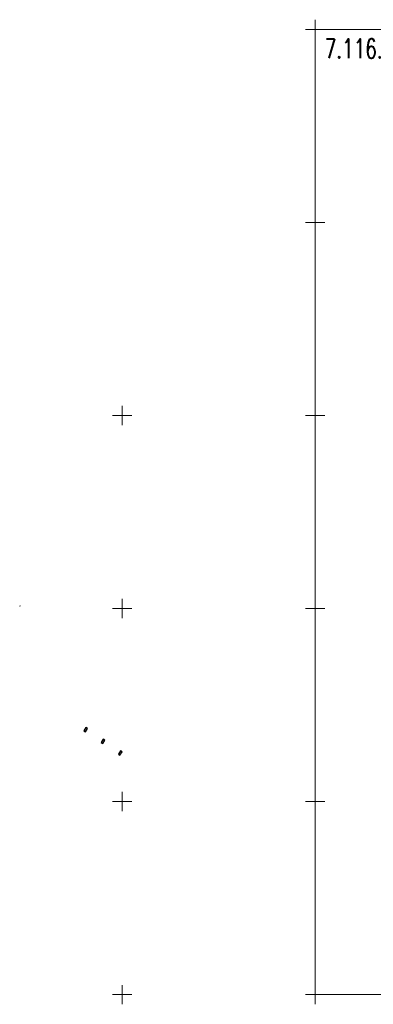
# Model space of a CAD drawing. Header units: metres. Extents: x 7419523 to 7420002, y 5501748 to 5502002.
# Tile 1 of 31: x 7419523 to 7419615, y 5501748 to 5502002. Entities that reach past the tile are written whole.
import ezdxf
from ezdxf.enums import TextEntityAlignment as Align

# ---------------------------------------------------------------- set-up
doc = ezdxf.new("R2010")
doc.units = ezdxf.units.M
doc.header["$MEASUREMENT"] = 0
doc.linetypes.add('1', pattern=[0])
doc.layers.get('0').update_dxf_attribs({"color": 250, "linetype": 'CONTINUOUS', "lineweight": 100})
for name, color, linetype, lineweight in [('Instalpoint Linia SN', 1, 'CONTINUOUS', 30), ('Podzial_sekcyjny_godla', 7, 'CONTINUOUS', 0), ('Podzial_sekcyjny_krzyze', 7, '1', 0), ('Podzial_sekcyjny_podstawowy', 7, '1', 0), ('Punkty', 7, 'CONTINUOUS', 18)]:
    doc.layers.add(name, color=color, linetype=linetype, lineweight=lineweight)
doc.layers.add('PARSI', color=7, linetype='CONTINUOUS', lineweight=20, true_color=0x0a0909)
doc.styles.get("Standard").update_dxf_attribs({"font": 'Simplex.SHX', "width": 0.75})

# ---------------------------------------------------------------- blocks, each defined once
blk = doc.blocks.new('EGBP04_03')
at = {"linetype": 'Continuous'}
blk.add_circle((0, 0), 0.045, dxfattribs=at)
blk = doc.blocks.new('mzsk01')
at = {"layer": 'PARSI'}
for p, q in [((5, 0), (-5, 0)), ((0, -5), (0, 5))]:
    blk.add_line(p, q, dxfattribs=at)

msp = doc.modelspace()

# ---------------------------------------------------------------- linework, layer by layer
at = {"layer": 'Instalpoint Linia SN', "color": 1, "linetype": 'ByBlock'}
for points in [[(7419540.09466, 5501818.34262), (7419540.50954, 5501818.06356), (7419541.06766, 5501818.89332), (7419540.65278, 5501819.17238)], [(7419544.57537, 5501815.32878), (7419544.99025, 5501815.04972), (7419545.54837, 5501815.87948), (7419545.13349, 5501816.15854)], [(7419549.05608, 5501812.31494), (7419549.47096, 5501812.03588), (7419550.02908, 5501812.86564), (7419549.6142, 5501813.1447)]]:
    msp.add_lwpolyline(points, close=True, dxfattribs=at)
at = {"layer": 'Podzial_sekcyjny_krzyze', "color": 7}
for p, q in [((7419600, 5501997.5), (7419600, 5502002.5)), ((7419597.5, 5502000), (7419602.5, 5502000)), ((7419600, 5501947.5), (7419600, 5501952.5)), ((7419597.5, 5501950), (7419602.5, 5501950)), ((7419600, 5501897.5), (7419600, 5501902.5)), ((7419597.5, 5501900), (7419602.5, 5501900)), ((7419600, 5501847.5), (7419600, 5501852.5)), ((7419597.5, 5501850), (7419602.5, 5501850)), ((7419600, 5501797.5), (7419600, 5501802.5)), ((7419597.5, 5501800), (7419602.5, 5501800)), ((7419600, 5501747.5), (7419600, 5501752.5)), ((7419597.5, 5501750), (7419602.5, 5501750))]:
    msp.add_line(p, q, dxfattribs=at)
at = {"layer": 'Podzial_sekcyjny_podstawowy'}
for p, q in [((7419600, 5501750), (7419600, 5502000)), ((7419600, 5502000), (7420000, 5502000)), ((7419600, 5501750), (7420000, 5501750))]:
    msp.add_line(p, q, dxfattribs=at)

# ---------------------------------------------------------------- block references
at = {"layer": 'PARSI', "color": 7, "ltscale": 0.5, "xscale": 0.5, "yscale": 0.5, "zscale": 0.5}
for p in [(7419550, 5501900), (7419600, 5501900), (7419550, 5501850), (7419600, 5501850), (7419550, 5501800), (7419600, 5501800), (7419550, 5501750), (7419600, 5501750)]:
    msp.add_blockref('mzsk01', p, dxfattribs=at)
at = {"layer": 'Punkty'}
msp.add_blockref('EGBP04_03', (7419523.54, 5501850.65), dxfattribs=at)

# ---------------------------------------------------------------- texts
at = {"layer": 'Podzial_sekcyjny_godla', "width": 0.7}
msp.add_text('7.116.10.20.2.2', height=5, dxfattribs=at).set_placement((7419602.5, 5501997.5), align=Align.TOP_LEFT)
msp.add_text('7.116.10.20.2.2', height=5, dxfattribs=at).set_placement((7419602.5, 5501997.5), align=Align.TOP_LEFT)

doc.saveas('drawing.dxf')
